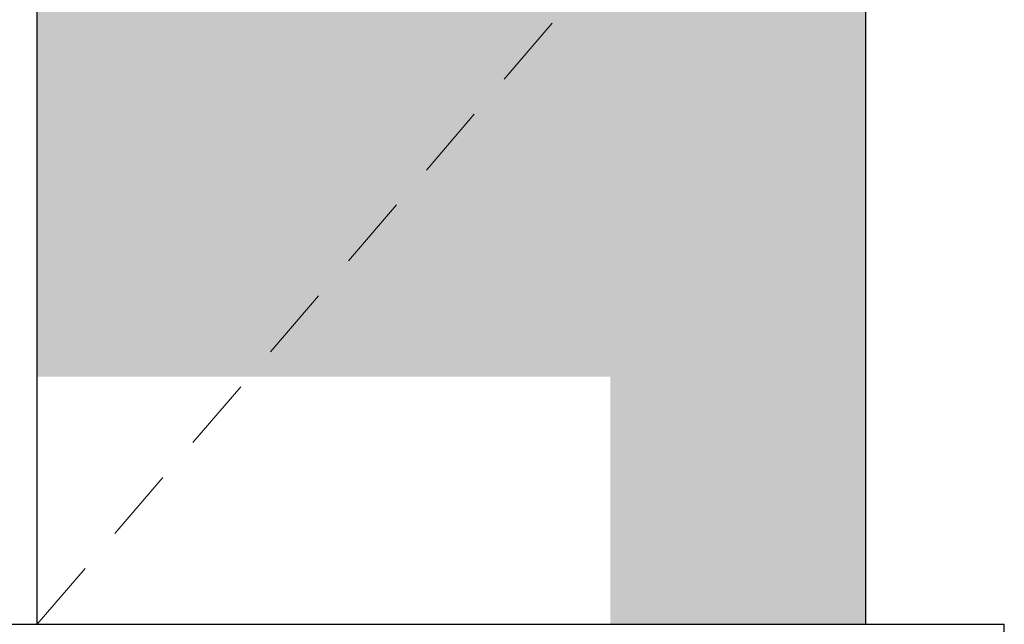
# Model space of a CAD drawing. Header units: millimetres. Extents: x -1815455 to -1797936, y -2993 to 6528.
# Tile 4 of 33: x -1810846 to -1809777, y 500 to 1157. Entities that reach past the tile are written whole.
import ezdxf

# ---------------------------------------------------------------- set-up
doc = ezdxf.new("R2010")
doc.units = ezdxf.units.MM
doc.header["$MEASUREMENT"] = 0
doc.linetypes.add('Wipeout_Contour', pattern=[1000, 0, -1000])
for name, color, linetype in [('4 - ZDIVO - SCHODIŠTĚ.3D', 7, 'Continuous'), ('Nové_Otvory – Dveře', 7, 'Continuous'), ('Výplně - Povrchové', 7, 'Continuous')]:
    doc.layers.add(name, color=color, linetype=linetype)

# ---------------------------------------------------------------- blocks, each defined once
blk = doc.blocks.new('Řez_18', base_point=(-1118812.4, 0))
at = {"layer": 'Nové_Otvory – Dveře', "linetype": 'Continuous', "lineweight": 0, "true_color": 0x000000}
h = blk.add_hatch(color=18, dxfattribs=at)
h.paths.add_polyline_path([(-1810827.5, 769.2), (-1810204.5, 769.2), (-1810204.5, 500), (-1809927.5, 500), (-1809927.5, 2600), (-1810827.5, 2600)])
h.paths.add_polyline_path([(-1810090.9, 1508.2), (-1810092.6, 1514.5), (-1810090.9, 1520.8), (-1810086.3, 1525.4), (-1810080.5, 1527), (-1809994.2, 1527), (-1809988.9, 1523.9), (-1809977.5, 1527), (-1809964, 1523.4), (-1809954.1, 1513.5), (-1809950.5, 1500), (-1809954.1, 1486.5), (-1809964, 1476.6), (-1809977.5, 1473), (-1809991, 1476.6), (-1810000.9, 1486.5), (-1810004.5, 1500), (-1810004, 1502), (-1810080.5, 1502), (-1810086.3, 1503.6)], flags=0)
h.paths.add_polyline_path([(-1810004.5, 1400), (-1810000.9, 1413.5), (-1809991, 1423.4), (-1809977.5, 1427), (-1809964, 1423.4), (-1809954.1, 1413.5), (-1809950.5, 1400), (-1809954.1, 1386.5), (-1809964, 1376.6), (-1809977.5, 1373), (-1809991, 1376.6), (-1810000.9, 1386.5)], flags=0)
at = {"layer": 'Nové_Otvory – Dveře', "color": 7, "linetype": 'Continuous', "lineweight": 30}
for p, q in [((-1810827.5, 500), (-1810827.5, 2600)), ((-1809927.5, 2600), (-1809927.5, 500))]:
    blk.add_line(p, q, dxfattribs=at)
at = {"layer": 'Nové_Otvory – Dveře', "color": 5, "linetype": 'Continuous', "lineweight": 0, "true_color": 0x1c1cff}
for p, q in [((-1810319.9, 1092.2), (-1810267.8, 1153)), ((-1810404.5, 993.5), (-1810352.4, 1054.3)), ((-1810489.1, 894.8), (-1810437, 955.6)), ((-1810573.7, 796.1), (-1810521.6, 856.9)), ((-1810658.3, 697.4), (-1810606.2, 758.1)), ((-1810742.9, 598.7), (-1810690.8, 659.4)), ((-1810827.5, 500), (-1810775.4, 560.7))]:
    blk.add_line(p, q, dxfattribs=at)
blk = doc.blocks.new('Řez_45', base_point=(-1118812.4, 0))
at = {"color": 254, "linetype": 'Wipeout_Contour', "lineweight": 0, "ltscale": 7241506.177509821}
blk.add_wipeout([(-1810976.5, 500), (-1810976.5, 250), (-1809776.5, 250), (-1809776.5, 500)], dxfattribs=at).dxf.layer = 'Výplně - Povrchové'
at = {"layer": '4 - ZDIVO - SCHODIŠTĚ.3D', "color": 7, "linetype": 'Continuous', "lineweight": 30}
for p in [(-1810976.5, 500), (-1809776.5, 250)]:
    blk.add_line(p, (-1809776.5, 500), dxfattribs=at)

msp = doc.modelspace()

# ---------------------------------------------------------------- block references
at = {"layer": 'Nové_Otvory – Dveře', "lineweight": 0}
msp.add_blockref('Řez_18', (-1118812.4, 0), dxfattribs=at)

# ---------------------------------------------------------------- next in the draw order: block references
at = {"layer": '4 - ZDIVO - SCHODIŠTĚ.3D', "lineweight": 0}
msp.add_blockref('Řez_45', (-1118812.4, 0), dxfattribs=at)

doc.saveas('drawing.dxf')
